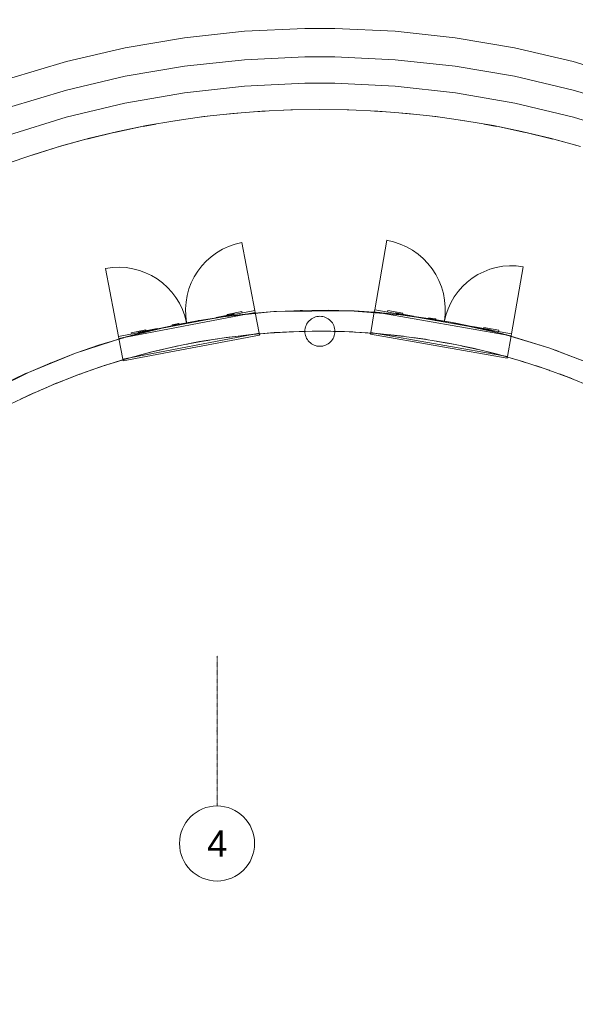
# Model space of a CAD drawing. Header units: millimetres. Extents: x -4899 to 185390, y -66936 to 47814.
# Tile 8 of 37: x 15562 to 22962, y -34190 to -21070. Entities that reach past the tile are written whole.
import ezdxf

# ---------------------------------------------------------------- set-up
doc = ezdxf.new("R2010")
doc.units = ezdxf.units.MM
doc.header["$MEASUREMENT"] = 0
doc.set_wipeout_variables(frame=1)
doc.linetypes.add('Points tirets', pattern=[6.702778, 3.527778, -1.763889, 0, -1.411111])
doc.linetypes.add('Wipeout_Contour', pattern=[1000, 0, -1000])
for name, color, linetype in [('0._Rdch_1_0', 7, 'Continuous'), ('0._Rdch_1_02-01 File _ Axe.Construction', 7, 'Continuous'), ('0._Rdch_1_08-01 2D Dessin général.2D', 7, 'Continuous'), ('0._Rdch_1_A-DOOR-____-OTLN.Modèle IFC', 7, 'Continuous'), ('0._Rdch_1_A-WALL-____-OTLN.Modèle IFC', 7, 'Continuous'), ('0._Rdch_1_S-COLS-____-OTLN.Modèle IFC', 7, 'Continuous'), ('0._Rdch_1_S-STRS-____-OTLN.Modèle IFC', 7, 'Continuous')]:
    doc.layers.add(name, color=color, linetype=linetype)
doc.styles.add('STYLE_GENERE_5', font='arial.ttf')

msp = doc.modelspace()

# ---------------------------------------------------------------- wipeouts: each hides what was drawn before it
at = {"color": 254, "linetype": 'Wipeout_Contour', "lineweight": 0, "ltscale": 414708.178128}
msp.add_wipeout([(101003, 15164), (-4899, 15164), (-4899, -66936), (101000, -66936), (101003, -39236)], dxfattribs=at).dxf.layer = '0._Rdch_1_0'

# ---------------------------------------------------------------- next in the draw order: linework, layer by layer
at = {"layer": '0._Rdch_1_02-01 File _ Axe.Construction', "color": 7, "linetype": 'Points tirets', "lineweight": 5}
for q in [(18190, -29547), (18190, -31547)]:
    msp.add_line((18190, -30547), q, dxfattribs=at)
at = {"layer": '0._Rdch_1_02-01 File _ Axe.Construction', "color": 7, "linetype": 'Continuous', "lineweight": 9}
msp.add_circle((18190, -32047), 500, dxfattribs=at)
at = {"layer": '0._Rdch_1_02-01 File _ Axe.Construction', "color": 7, "linetype": 'Points tirets', "lineweight": 5}
msp.add_point((18190, -30547), dxfattribs=at)
msp.add_point((18190, -30547), dxfattribs=at)
at = {"layer": '0._Rdch_1_08-01 2D Dessin général.2D', "color": 7, "linetype": 'Continuous', "lineweight": 9}
for p, q in [((18695, -24947), (18522, -24038)), ((20290, -24937), (20453, -24010)), ((16878, -25293), (16705, -24384)), ((22112, -25257), (22269, -24362)), ((16939, -25617), (18757, -25272))]:
    msp.add_line(p, q, dxfattribs=at)
for centre, radius, start, end in [((20290, -24937), 941, 350.7517, 80.3515), ((18695, -24947), 925, 100.7745, 190.0299), ((16878, -25293), 925, 11.5193, 100.7745), ((22112, -25257), 908, 80.0403, 170.0403)]:
    msp.add_arc(centre, radius, start, end, dxfattribs=at)
at = {"layer": '0._Rdch_1_A-DOOR-____-OTLN.Modèle IFC', "color": 7, "linetype": 'Continuous', "lineweight": 18}
for p, q in [((16878, -25293), (18695, -24947)), ((16882, -25318), (18700, -24972)), ((18178, -25038), (18424, -24991)), ((18178, -25038), (18179, -25046)), ((18323, -24998), (18520, -24960)), ((18325, -25010), (18323, -24998)), ((18424, -24991), (18425, -24999)), ((18520, -24960), (18523, -24980)), ((18700, -24972), (18695, -24947)), ((18700, -24972), (18752, -25247)), ((20237, -25236), (20285, -24961)), ((20285, -24961), (20290, -24936)), ((20285, -24961), (22108, -25281)), ((20290, -24936), (22112, -25256)), ((20466, -24947), (20462, -24966)), ((20663, -24981), (20466, -24947)), ((20562, -24976), (20561, -24984)), ((20808, -25019), (20562, -24976)), ((20660, -24993), (20663, -24981)), ((20808, -25019), (20807, -25027)), ((21010, -25054), (21011, -25050)), ((21051, -25061), (21010, -25054)), ((21011, -25050), (21012, -25046)), ((21012, -25046), (21012, -25042)), ((21059, -25050), (21012, -25042)), ((21099, -25057), (21059, -25050)), ((21114, -25078), (21099, -25057)), ((17392, -25187), (17146, -25234)), ((17392, -25187), (17394, -25195)), ((17638, -25127), (17591, -25136)), ((17592, -25140), (17591, -25136)), ((17592, -25144), (17592, -25140)), ((17593, -25148), (17592, -25144)), ((17634, -25140), (17593, -25148)), ((17674, -25133), (17634, -25140)), ((17677, -25120), (17638, -25127)), ((17685, -25140), (17674, -25133)), ((17699, -25135), (17677, -25120)), ((17699, -25137), (17699, -25135)), ((21092, -25068), (21051, -25061)), ((21099, -25078), (21092, -25068)), ((21113, -25081), (21114, -25078)), ((21596, -25157), (21595, -25165)), ((21596, -25157), (21842, -25201)), ((21744, -25183), (21746, -25172)), ((21746, -25172), (21943, -25206)), ((16882, -25318), (16878, -25293)), ((16935, -25593), (16882, -25318)), ((18752, -25247), (16935, -25593)), ((18757, -25272), (16939, -25617)), ((17242, -25204), (17046, -25241)), ((17046, -25241), (17050, -25261)), ((17146, -25234), (17148, -25242)), ((17245, -25215), (17242, -25204)), ((18752, -25247), (18757, -25272)), ((20233, -25261), (20237, -25236)), ((22055, -25581), (20233, -25261)), ((22059, -25556), (20237, -25236)), ((21842, -25201), (21841, -25208)), ((21943, -25206), (21940, -25226)), ((22108, -25281), (22059, -25556)), ((22108, -25281), (22112, -25256)), ((22059, -25556), (22055, -25581)), ((16939, -25617), (16935, -25593))]:
    msp.add_line(p, q, dxfattribs=at)
at = {"layer": '0._Rdch_1_A-WALL-____-OTLN.Modèle IFC', "color": 7, "linetype": 'Continuous', "lineweight": 18}
for p, q in [((18272, -25028), (17939, -25085)), ((17954, -25077), (18272, -25028)), ((18608, -24994), (18272, -25028)), ((18296, -25024), (18272, -25028)), ((18640, -24985), (18296, -25024)), ((18945, -24960), (18608, -24994)), ((18623, -24986), (18609, -24988)), ((18623, -24986), (18635, -24985)), ((18629, -24986), (18623, -24986)), ((18635, -24985), (18636, -24985)), ((18640, -24985), (18945, -24960)), ((19452, -24954), (18945, -24960)), ((18945, -24960), (18983, -24958)), ((18983, -24958), (19327, -24943)), ((19312, -24943), (19298, -24944)), ((19317, -24943), (19312, -24943)), ((19312, -24943), (19322, -24943)), ((19322, -24943), (19324, -24943)), ((19327, -24943), (19671, -24941)), ((19959, -24948), (19452, -24954)), ((19959, -24948), (19671, -24941)), ((20296, -24975), (19959, -24948)), ((20016, -24951), (19959, -24948)), ((20001, -24950), (20000, -24950)), ((20002, -24950), (20001, -24950)), ((20011, -24951), (20001, -24950)), ((20011, -24951), (20011, -24951)), ((20016, -24951), (20346, -24973)), ((20633, -25001), (20296, -24975)), ((20353, -24973), (20346, -24973)), ((20346, -24973), (20633, -25001)), ((20359, -24974), (20353, -24973)), ((20359, -24974), (20359, -24974)), ((20967, -25051), (20633, -25001)), ((20690, -25007), (20633, -25001)), ((20688, -25007), (20688, -25007)), ((20688, -25007), (20688, -25007)), ((20688, -25007), (20688, -25007)), ((20688, -25007), (20690, -25007)), ((20690, -25007), (20698, -25008)), ((21033, -25055), (20690, -25007)), ((20698, -25008), (20705, -25009)), ((21302, -25101), (20967, -25051)), ((21033, -25055), (21302, -25101)), ((17277, -25218), (17606, -25143)), ((17606, -25143), (17278, -25224)), ((17939, -25085), (17606, -25143)), ((17606, -25143), (17614, -25141)), ((17954, -25077), (17614, -25141)), ((17940, -25079), (17928, -25082)), ((17940, -25079), (17952, -25077)), ((17945, -25079), (17940, -25079)), ((17952, -25077), (17953, -25077)), ((21632, -25175), (21302, -25101)), ((21373, -25115), (21302, -25101)), ((21370, -25114), (21369, -25114)), ((21369, -25114), (21369, -25114)), ((21369, -25114), (21373, -25115)), ((21370, -25114), (21370, -25114)), ((21373, -25115), (21378, -25116)), ((21712, -25187), (21373, -25115)), ((21378, -25116), (21383, -25117)), ((21962, -25249), (21632, -25175)), ((21712, -25187), (21962, -25249)), ((16949, -25306), (16306, -25515)), ((16611, -25409), (16942, -25308)), ((16942, -25308), (16949, -25306)), ((16949, -25306), (17277, -25218)), ((17278, -25224), (16949, -25306)), ((17265, -25221), (17255, -25224)), ((17265, -25221), (17277, -25218)), ((17269, -25221), (17265, -25221)), ((17277, -25218), (17278, -25218)), ((17278, -25218), (17279, -25218)), ((17958, -25360), (18287, -25308)), ((18141, -25331), (18310, -25305)), ((18201, -25322), (18285, -25310)), ((18285, -25310), (18349, -25301)), ((18285, -25310), (18328, -25303)), ((18287, -25308), (18618, -25268)), ((18434, -25291), (18349, -25301)), ((18474, -25286), (18434, -25291)), ((18472, -25286), (18643, -25266)), ((18513, -25281), (18536, -25279)), ((18536, -25279), (18620, -25269)), ((18618, -25268), (18950, -25240)), ((18620, -25269), (18689, -25262)), ((18620, -25269), (18662, -25265)), ((18774, -25255), (18689, -25262)), ((18826, -25251), (18774, -25255)), ((18977, -25239), (18822, -25251)), ((18828, -25251), (18873, -25247)), ((18873, -25247), (18957, -25241)), ((18950, -25240), (19283, -25224)), ((18957, -25241), (19029, -25236)), ((18957, -25241), (18996, -25238)), ((19114, -25232), (19029, -25236)), ((19164, -25230), (19114, -25232)), ((19307, -25224), (19153, -25230)), ((19167, -25230), (19210, -25228)), ((19210, -25228), (19295, -25225)), ((19283, -25224), (19617, -25220)), ((19295, -25225), (19370, -25223)), ((19295, -25225), (19332, -25224)), ((19456, -25222), (19370, -25223)), ((19505, -25222), (19456, -25222)), ((19637, -25221), (19485, -25222)), ((19504, -25222), (19548, -25222)), ((19548, -25222), (19633, -25221)), ((19617, -25220), (19950, -25228)), ((19633, -25221), (19668, -25221)), ((19633, -25221), (19708, -25222)), ((19797, -25225), (19740, -25223)), ((19845, -25226), (19797, -25225)), ((19966, -25229), (19817, -25225)), ((19839, -25226), (19886, -25227)), ((19886, -25227), (19971, -25230)), ((19950, -25228), (20283, -25248)), ((19950, -25228), (20304, -25250)), ((19971, -25230), (19999, -25231)), ((19971, -25230), (20029, -25233)), ((20216, -25245), (20224, -25245)), ((20224, -25245), (20308, -25252)), ((20283, -25248), (20615, -25281)), ((20308, -25252), (20338, -25254)), ((20478, -25267), (20441, -25264)), ((20465, -25266), (20636, -25283)), ((20478, -25267), (20560, -25276)), ((20522, -25272), (20560, -25276)), ((20560, -25276), (20644, -25285)), ((20615, -25281), (20945, -25325)), ((20644, -25285), (20672, -25288)), ((20818, -25308), (20781, -25303)), ((20797, -25305), (20967, -25328)), ((20818, -25308), (20895, -25319)), ((20857, -25313), (20895, -25319)), ((20895, -25319), (20979, -25331)), ((22609, -25443), (21962, -25249)), ((22047, -25271), (21962, -25249)), ((22040, -25270), (22034, -25268)), ((22034, -25268), (22034, -25268)), ((22047, -25271), (22040, -25270)), ((22047, -25271), (22049, -25272)), ((22047, -25271), (22609, -25443)), ((22049, -25272), (22059, -25275)), ((16306, -25515), (16611, -25409)), ((16603, -25412), (16596, -25415)), ((16611, -25409), (16603, -25412)), ((16605, -25411), (16603, -25412)), ((16616, -25408), (16611, -25409)), ((16616, -25408), (16621, -25406)), ((17306, -25500), (17631, -25424)), ((17483, -25458), (17651, -25420)), ((17516, -25451), (17537, -25446)), ((17537, -25446), (17620, -25428)), ((17620, -25428), (17676, -25416)), ((17620, -25428), (17667, -25417)), ((17631, -25424), (17958, -25360)), ((17760, -25399), (17676, -25416)), ((17796, -25392), (17760, -25399)), ((17811, -25389), (17980, -25357)), ((17847, -25382), (17868, -25378)), ((17868, -25378), (17951, -25363)), ((17951, -25363), (18012, -25352)), ((17951, -25363), (17996, -25354)), ((18096, -25339), (18012, -25352)), ((18134, -25332), (18096, -25339)), ((18179, -25326), (18201, -25322)), ((20945, -25325), (21274, -25381)), ((20979, -25331), (21004, -25335)), ((21155, -25361), (21118, -25354)), ((21128, -25356), (21297, -25385)), ((21155, -25361), (21229, -25374)), ((21189, -25367), (21229, -25374)), ((21229, -25374), (21312, -25389)), ((21274, -25381), (21600, -25449)), ((21312, -25389), (21335, -25393)), ((21490, -25426), (21451, -25418)), ((21457, -25419), (21624, -25454)), ((21490, -25426), (21560, -25441)), ((21520, -25432), (21560, -25441)), ((21560, -25441), (21643, -25459)), ((21600, -25449), (21924, -25528)), ((23242, -25682), (22609, -25443)), ((22693, -25472), (22609, -25443)), ((16306, -25515), (15680, -25769)), ((15959, -25649), (16283, -25523)), ((16283, -25523), (16306, -25515)), ((16666, -25686), (17003, -25582)), ((16964, -25594), (17015, -25579)), ((16964, -25594), (17013, -25580)), ((16984, -25587), (17306, -25500)), ((17096, -25557), (17013, -25580)), ((17133, -25547), (17096, -25557)), ((17158, -25540), (17325, -25495)), ((17189, -25532), (17209, -25526)), ((17209, -25526), (17290, -25505)), ((17290, -25505), (17339, -25492)), ((17290, -25505), (17343, -25492)), ((17426, -25472), (17343, -25492)), ((17463, -25463), (17426, -25472)), ((21643, -25459), (21663, -25464)), ((21822, -25504), (21782, -25493)), ((21783, -25493), (21949, -25535)), ((21822, -25504), (21889, -25520)), ((21847, -25510), (21889, -25520)), ((21889, -25520), (21970, -25542)), ((21924, -25528), (22245, -25620)), ((21970, -25542), (21989, -25547)), ((22279, -25631), (22107, -25580)), ((22693, -25472), (23242, -25682)), ((22700, -25474), (22697, -25473)), ((22697, -25473), (22697, -25473)), ((22734, -25487), (22700, -25474)), ((22700, -25474), (22707, -25476)), ((22707, -25476), (22765, -25499)), ((15680, -25769), (15959, -25649)), ((15955, -25650), (15952, -25652)), ((15955, -25650), (15959, -25649)), ((15957, -25650), (15955, -25650)), ((15959, -25649), (15969, -25645)), ((15969, -25645), (15978, -25642)), ((16351, -25796), (16666, -25686)), ((16676, -25683), (16508, -25741)), ((16562, -25723), (16642, -25695)), ((16642, -25695), (16692, -25678)), ((16642, -25695), (16687, -25680)), ((16666, -25686), (16984, -25587)), ((16768, -25654), (16687, -25680)), ((16774, -25653), (16768, -25654)), ((16927, -25605), (16964, -25594)), ((22152, -25594), (22214, -25612)), ((22186, -25603), (22214, -25612)), ((22214, -25612), (22295, -25636)), ((22245, -25620), (22562, -25722)), ((22295, -25636), (22311, -25641)), ((22600, -25736), (22430, -25680)), ((22478, -25696), (22536, -25715)), ((22510, -25706), (22536, -25715)), ((15680, -25769), (15073, -26067)), ((15327, -25935), (15641, -25786)), ((15680, -25769), (15641, -25786)), ((16041, -25918), (16351, -25796)), ((16360, -25793), (16192, -25859)), ((16225, -25846), (16245, -25838)), ((16245, -25838), (16323, -25808)), ((16323, -25808), (16377, -25787)), ((16323, -25808), (16365, -25793)), ((16445, -25764), (16365, -25793)), ((16486, -25749), (16445, -25764)), ((16541, -25730), (16562, -25723)), ((22536, -25715), (22616, -25742)), ((22562, -25722), (22875, -25837)), ((22616, -25742), (22629, -25747)), ((22917, -25853), (22750, -25791)), ((22800, -25810), (22854, -25830)), ((22830, -25821), (22854, -25830)), ((22854, -25830), (22932, -25860)), ((22875, -25837), (23184, -25962)), ((15735, -26051), (16041, -25918)), ((16049, -25915), (15881, -25988)), ((15913, -25974), (15932, -25966)), ((15932, -25966), (16009, -25932)), ((16009, -25932), (16064, -25909)), ((16047, -25917), (16009, -25932)), ((16126, -25885), (16047, -25917)), ((16169, -25868), (16126, -25885)), ((22932, -25860), (22944, -25865)), ((15434, -26195), (15735, -26051)), ((15741, -26048), (15573, -26128)), ((15605, -26113), (15623, -26104)), ((15623, -26104), (15700, -26068)), ((15700, -26068), (15756, -26042)), ((15733, -26053), (15700, -26068)), ((15811, -26018), (15733, -26053)), ((15857, -25998), (15811, -26018))]:
    msp.add_line(p, q, dxfattribs=at)
at = {"layer": '0._Rdch_1_S-COLS-____-OTLN.Modèle IFC', "color": 7, "linetype": 'Continuous', "lineweight": 13, "flags": 128}
msp.add_lwpolyline([(19360, -25222, 0.414214), (19560, -25422, 0.414214), (19760, -25222, 0.414214), (19560, -25022, 0.414214)], format="xyb", close=True, dxfattribs=at)
at = {"layer": '0._Rdch_1_S-STRS-____-OTLN.Modèle IFC', "color": 7, "linetype": 'Continuous', "lineweight": 18}
for p, q in [((18557, -21225), (17758, -21311)), ((19359, -21188), (18557, -21225)), ((19761, -21188), (19359, -21188)), ((20563, -21225), (19761, -21188)), ((21362, -21311), (20563, -21225)), ((17758, -21311), (16966, -21446)), ((22154, -21446), (21362, -21311)), ((16966, -21446), (16184, -21629)), ((22936, -21629), (22154, -21446)), ((16184, -21629), (15414, -21860)), ((18557, -21603), (17758, -21690)), ((19359, -21567), (18557, -21603)), ((19761, -21567), (19359, -21567)), ((20563, -21603), (19761, -21567)), ((21362, -21690), (20563, -21603)), ((23706, -21860), (22936, -21629)), ((17758, -21690), (16966, -21824)), ((22154, -21824), (21362, -21690)), ((16966, -21824), (16184, -22008)), ((22936, -22008), (22154, -21824)), ((16184, -22008), (15414, -22238)), ((18555, -21955), (17755, -22043)), ((19359, -21917), (18555, -21955)), ((19761, -21917), (19359, -21917)), ((20565, -21955), (19761, -21917)), ((21365, -22043), (20565, -21955)), ((23706, -22238), (22936, -22008)), ((17755, -22043), (16963, -22182)), ((22157, -22182), (21365, -22043)), ((16963, -22182), (16181, -22371)), ((18399, -22319), (18786, -22289)), ((18832, -22287), (18692, -22296)), ((18786, -22289), (19173, -22271)), ((19196, -22271), (19078, -22276)), ((19173, -22271), (19560, -22265)), ((19560, -22265), (19947, -22271)), ((20042, -22276), (19924, -22271)), ((19947, -22271), (20334, -22289)), ((20428, -22296), (20288, -22287)), ((20334, -22289), (20721, -22319)), ((22939, -22371), (22157, -22182)), ((16181, -22371), (15412, -22609)), ((17249, -22482), (17630, -22416)), ((17750, -22399), (17575, -22426)), ((17630, -22416), (18014, -22362)), ((18099, -22352), (17957, -22370)), ((18014, -22362), (18399, -22319)), ((18467, -22314), (18322, -22328)), ((20798, -22328), (20653, -22314)), ((20721, -22319), (21106, -22362)), ((21163, -22370), (21021, -22352)), ((21106, -22362), (21490, -22416)), ((21545, -22426), (21370, -22399)), ((21490, -22416), (21871, -22482)), ((23708, -22609), (22939, -22371)), ((16457, -22660), (16869, -22560)), ((16492, -22650), (16869, -22560)), ((16826, -22571), (17249, -22482)), ((16869, -22560), (17249, -22482)), ((17373, -22461), (17207, -22491)), ((21913, -22491), (21747, -22461)), ((21871, -22482), (22251, -22560)), ((21871, -22482), (22294, -22571)), ((22251, -22560), (22628, -22650)), ((22251, -22560), (22663, -22660)), ((16090, -22761), (16492, -22650)), ((16118, -22752), (16492, -22650)), ((22628, -22650), (23002, -22752)), ((22628, -22650), (23030, -22761)), ((15727, -22873), (16118, -22752)), ((15748, -22866), (16118, -22752)), ((15367, -22996), (15748, -22866)), ((15381, -22990), (15748, -22866))]:
    msp.add_line(p, q, dxfattribs=at)

# ---------------------------------------------------------------- next in the draw order: texts
at = {"layer": '0._Rdch_1_02-01 File _ Axe.Construction', "color": 7, "linetype": 'Continuous', "lineweight": 9, "insert": (18057, -31872), "char_height": 350, "attachment_point": 1, "style": 'STYLE_GENERE_5'}
msp.add_mtext('\\A1;\\pt0;4', dxfattribs=at)

doc.saveas('drawing.dxf')
